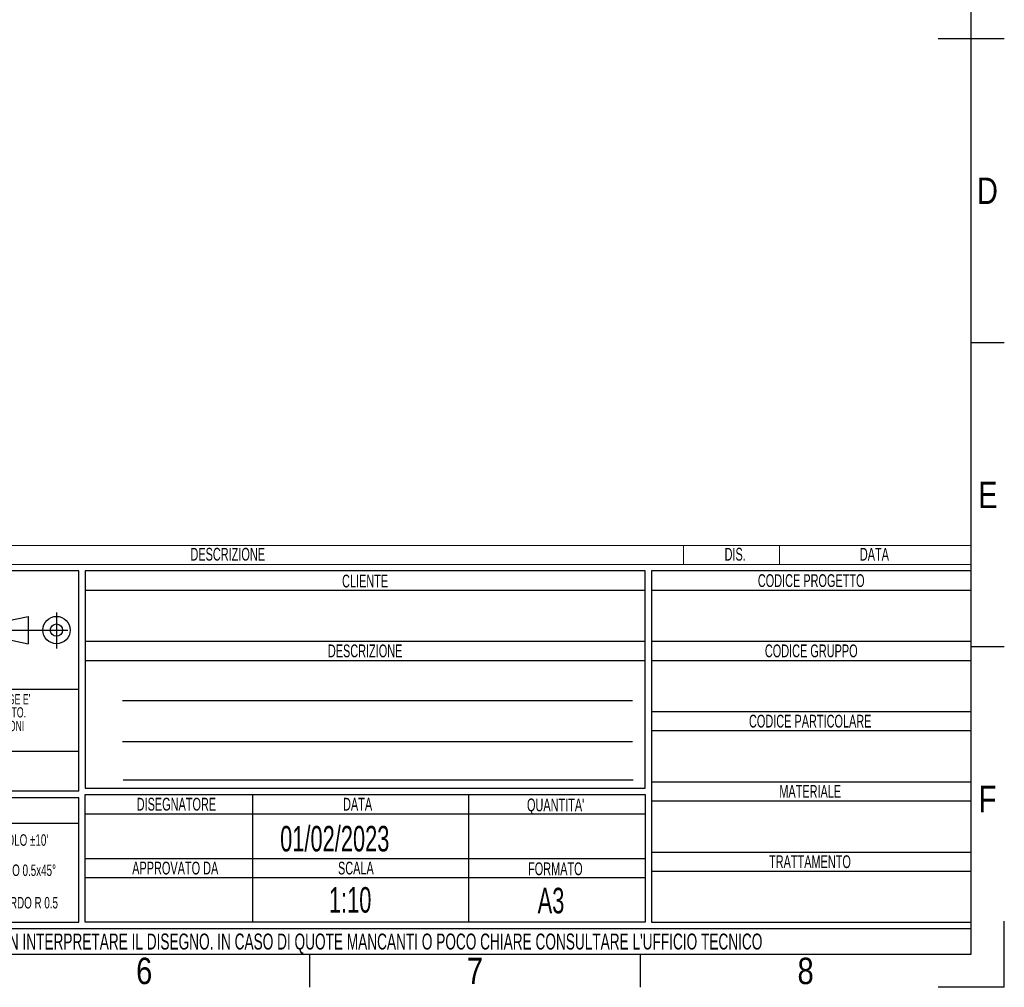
# Model space of a CAD drawing. Header units: millimetres. Extents: x 0 to 420, y 0 to 297.
# Tile 44 of 63: x 266 to 420, y 0 to 151. Entities that reach past the tile are written whole.
import ezdxf
from ezdxf.enums import TextEntityAlignment as Align

# ---------------------------------------------------------------- set-up
doc = ezdxf.new("R2010")
doc.units = ezdxf.units.MM
doc.linetypes.add('CENTERX2', pattern=[20.32, 12.7, -2.54, 2.54, -2.54])
doc.layers.add('CARTIGLIO', color=140, linetype='Continuous')
doc.styles.add('SLDTEXTSTYLE0', font='TXT', dxfattribs={"width": 0.638298})
doc.styles.add('SLDTEXTSTYLE1', font='TXT', dxfattribs={"width": 0.675})
doc.styles.add('SLDTEXTSTYLE2', font='TXT', dxfattribs={"width": 0.821468})

# ---------------------------------------------------------------- blocks, each defined once
blk = doc.blocks.new('SW_NOTE_0')
at = {"layer": 'CARTIGLIO', "color": 0, "insert": (7.53, 2.58), "char_height": 2, "attachment_point": 2, "style": 'SLDTEXTSTYLE0'}
blk.add_mtext('TRATTAMENTO', dxfattribs=at)
blk = doc.blocks.new('SW_NOTE_0_1')
at = {"layer": 'CARTIGLIO', "color": 0, "insert": (85.41, 3.22), "char_height": 2.5, "attachment_point": 2, "style": 'SLDTEXTSTYLE0'}
blk.add_mtext("ATTENZIONE: NON INTERPRETARE IL DISEGNO. IN CASO DI QUOTE MANCANTI O POCO CHIARE CONSULTARE L'UFFICIO TECNICO", dxfattribs=at)
blk = doc.blocks.new('SW_NOTE_0_2')
at = {"layer": 'CARTIGLIO', "color": 0, "insert": (3.51, 2.58), "char_height": 2, "attachment_point": 2, "style": 'SLDTEXTSTYLE0'}
blk.add_mtext('SCALA', dxfattribs=at)
blk = doc.blocks.new('SW_NOTE_0_3')
at = {"layer": 'CARTIGLIO', "color": 0, "insert": (8.67, 2.58), "char_height": 2, "attachment_point": 2, "style": 'SLDTEXTSTYLE0'}
blk.add_mtext('APPROVATO DA', dxfattribs=at)
blk = doc.blocks.new('SW_NOTE_0_4')
at = {"layer": 'CARTIGLIO', "color": 0, "insert": (5.4, 2.58), "char_height": 2, "attachment_point": 2, "style": 'SLDTEXTSTYLE0'}
blk.add_mtext('FORMATO', dxfattribs=at)
blk = doc.blocks.new('SW_NOTE_0_5')
at = {"layer": 'CARTIGLIO', "color": 0, "insert": (7.61, 2.58), "char_height": 2, "attachment_point": 2, "style": 'SLDTEXTSTYLE0'}
blk.add_mtext('DISEGNATORE', dxfattribs=at)
blk = doc.blocks.new('SW_NOTE_0_6')
at = {"layer": 'CARTIGLIO', "color": 0, "insert": (2.85, 2.58), "char_height": 2, "attachment_point": 2, "style": 'SLDTEXTSTYLE0'}
blk.add_mtext('DATA', dxfattribs=at)
blk = doc.blocks.new('SW_NOTE_0_7')
at = {"layer": 'CARTIGLIO', "color": 0, "insert": (5.56, 2.58), "char_height": 2, "attachment_point": 2, "style": 'SLDTEXTSTYLE0'}
blk.add_mtext("QUANTITA'", dxfattribs=at)
blk = doc.blocks.new('SW_NOTE_0_8')
at = {"layer": 'CARTIGLIO', "color": 0, "insert": (7.1, 2.58), "char_height": 2, "attachment_point": 2, "style": 'SLDTEXTSTYLE0'}
blk.add_mtext('DESCRIZIONE', dxfattribs=at)
blk = doc.blocks.new('SW_NOTE_0_9')
at = {"layer": 'CARTIGLIO', "color": 0, "insert": (4.23, 2.58), "char_height": 2, "attachment_point": 2, "style": 'SLDTEXTSTYLE0'}
blk.add_mtext('CLIENTE', dxfattribs=at)
blk = doc.blocks.new('SW_NOTE_0_10')
at = {"layer": 'CARTIGLIO', "color": 0, "insert": (5.69, 2.58), "char_height": 2, "attachment_point": 2, "style": 'SLDTEXTSTYLE0'}
blk.add_mtext('MATERIALE', dxfattribs=at)
blk = doc.blocks.new('SW_NOTE_0_11')
at = {"layer": 'CARTIGLIO', "color": 0, "insert": (12.15, 2.58), "char_height": 2, "attachment_point": 2, "style": 'SLDTEXTSTYLE0'}
blk.add_mtext('CODICE PARTICOLARE', dxfattribs=at)
blk = doc.blocks.new('SW_NOTE_0_12')
at = {"layer": 'CARTIGLIO', "color": 0, "insert": (9.55, 2.58), "char_height": 2, "attachment_point": 2, "style": 'SLDTEXTSTYLE0'}
blk.add_mtext('CODICE GRUPPO', dxfattribs=at)
blk = doc.blocks.new('SW_NOTE_0_13')
at = {"layer": 'CARTIGLIO', "color": 0, "insert": (10.69, 2.58), "char_height": 2, "attachment_point": 2, "style": 'SLDTEXTSTYLE0'}
blk.add_mtext('CODICE PROGETTO', dxfattribs=at)
blk = doc.blocks.new('SW_NOTE_0_14')
at = {"layer": 'CARTIGLIO', "color": 0, "insert": (6.68, 2.32), "char_height": 1.8, "attachment_point": 2, "style": 'SLDTEXTSTYLE0'}
blk.add_mtext("ANGOLO ±10'", dxfattribs=at)
blk = doc.blocks.new('SW_NOTE_0_15')
at = {"layer": 'CARTIGLIO', "color": 0, "insert": (23.94, 3.87), "char_height": 3, "attachment_point": 2, "style": 'SLDTEXTSTYLE0'}
blk.add_mtext('TOLLERANZE DI LAVORAZIONE', dxfattribs=at)
blk = doc.blocks.new('SW_NOTE_0_16')
at = {"layer": 'CARTIGLIO', "color": 0, "insert": (21.07, 5.8), "char_height": 4.5, "attachment_point": 2, "style": 'SLDTEXTSTYLE1'}
blk.add_mtext('CONFIDENZIALE', dxfattribs=at)
blk = doc.blocks.new('SW_NOTE_0_17')
at = {"layer": 'CARTIGLIO', "color": 0, "insert": (28.04, 2.06), "char_height": 1.6, "attachment_point": 2, "style": 'SLDTEXTSTYLE0'}
blk.add_mtext('DISEGNO ESEGUITO CON CAD NON SONO AMMESSE VARIAZIONI', dxfattribs=at)
blk = doc.blocks.new('SW_NOTE_0_18')
at = {"layer": 'CARTIGLIO', "color": 0, "insert": (27.34, 2.06), "char_height": 1.6, "attachment_point": 2, "style": 'SLDTEXTSTYLE0'}
blk.add_mtext('VIETATO RIPRODURRE O COMUNICARNE A TERZI IL CONTENUTO.', dxfattribs=at)
blk = doc.blocks.new('SW_NOTE_0_19')
at = {"layer": 'CARTIGLIO', "color": 0, "insert": (7.59, 2.32), "char_height": 1.8, "attachment_point": 2, "style": 'SLDTEXTSTYLE0'}
blk.add_mtext('SMUSSO 0.5x45°', dxfattribs=at)
blk = doc.blocks.new('SW_NOTE_0_21')
at = {"layer": 'CARTIGLIO', "color": 0, "char_height": 1.6, "attachment_point": 2, "style": 'SLDTEXTSTYLE0'}
for s, insert in [("DISEGNO DI PROPRIETA'", (10.28, 2.06)), ('ALUSIC srl', (25.45, 2.06)), (". A TERMINI DI LEGGE E'", (39.41, 2.06))]:
    blk.add_mtext(s, dxfattribs=dict(at, insert=insert))
blk = doc.blocks.new('SW_NOTE_0_22')
at = {"layer": 'CARTIGLIO', "color": 0, "insert": (8.57, 2.32), "char_height": 1.8, "attachment_point": 2, "style": 'SLDTEXTSTYLE0'}
blk.add_mtext('RACCORDO R 0.5', dxfattribs=at)
blk = doc.blocks.new('SW_NOTE_0_28')
at = {"layer": 'CARTIGLIO', "color": 0, "insert": (2.85, 2.58), "char_height": 2, "attachment_point": 2, "style": 'SLDTEXTSTYLE0'}
blk.add_mtext('DATA', dxfattribs=at)
blk = doc.blocks.new('SW_NOTE_0_29')
at = {"layer": 'CARTIGLIO', "color": 0, "insert": (7.1, 2.58), "char_height": 2, "attachment_point": 2, "style": 'SLDTEXTSTYLE0'}
blk.add_mtext('DESCRIZIONE', dxfattribs=at)
blk = doc.blocks.new('SW_NOTE_0_30')
at = {"layer": 'CARTIGLIO', "color": 0, "insert": (1.97, 2.58), "char_height": 2, "attachment_point": 2, "style": 'SLDTEXTSTYLE0'}
blk.add_mtext('DIS.', dxfattribs=at)
blk = doc.blocks.new('Cartiglio ALUSIC')
at = {"color": 161, "linetype": 'Continuous', "lineweight": 18}
for p, q in [((113.97, 154), (313.62, 154)), ((268.62, 154), (268.62, 151)), ((283.62, 154), (283.62, 151)), ((313.62, 151), (313.62, 154)), ((113.97, 151), (313.62, 151))]:
    blk.add_line(p, q, dxfattribs=at)
at = {"layer": 'CARTIGLIO'}
for p, q in [((173.97, 150), (113.97, 150)), ((173.97, 115.55), (173.97, 150)), ((262.62, 150), (174.97, 150)), ((174.97, 150), (174.97, 116)), ((262.62, 116), (262.62, 150)), ((313.62, 150), (263.62, 150)), ((263.62, 150), (263.62, 95)), ((313.62, 95), (313.62, 150)), ((174.97, 147), (262.62, 147)), ((263.62, 147), (313.62, 147)), ((160.56, 141.71), (166.06, 142.89)), ((166.06, 142.89), (166.06, 138.61)), ((160.56, 139.79), (166.06, 138.61)), ((174.97, 139), (262.62, 139)), ((263.62, 139), (313.62, 139)), ((174.97, 136), (262.62, 136)), ((263.62, 136), (313.62, 136)), ((113.97, 131.5), (173.97, 131.5)), ((260.62, 129.67), (180.8, 129.67)), ((263.62, 128), (313.62, 128)), ((263.62, 125), (313.62, 125)), ((180.8, 123.31), (260.62, 123.31)), ((173.97, 121.76), (113.97, 121.76)), ((180.92, 117.32), (260.74, 117.32)), ((173.97, 115.55), (113.97, 115.55)), ((174.97, 116), (262.62, 116)), ((263.62, 117), (313.62, 117)), ((113.97, 114.55), (173.97, 114.55)), ((173.97, 95), (173.97, 114.55)), ((174.97, 115), (262.62, 115)), ((174.97, 95), (174.97, 115)), ((201.14, 115), (201.14, 95)), ((234.97, 115), (234.97, 95)), ((262.62, 115), (262.62, 95)), ((263.62, 114), (313.62, 114)), ((174.97, 112), (262.62, 112)), ((173.96, 110.49), (113.96, 110.49)), ((174.97, 105), (262.62, 105)), ((263.62, 106), (313.62, 106)), ((174.97, 102), (262.62, 102)), ((263.62, 103), (313.62, 103)), ((113.97, 95), (173.97, 95)), ((313.62, 94), (113.97, 94)), ((262.62, 95), (174.97, 95)), ((263.62, 95), (313.62, 95)), ((313.62, 90), (313.62, 94)), ((113.97, 90), (313.62, 90))]:
    blk.add_line(p, q, dxfattribs=at)
at = {"layer": 'CARTIGLIO', "linetype": 'CENTERX2'}
for p, q in [((170.49, 143.5), (170.49, 137.84)), ((159.56, 140.75), (173.38, 140.75))]:
    blk.add_line(p, q, dxfattribs=at)
at = {"layer": 'CARTIGLIO', "linetype": 'Continuous'}
blk.add_line((113.97, 90), (313.62, 90), dxfattribs=at)
at = {"layer": 'CARTIGLIO'}
for radius in [2.14, 0.957]:
    blk.add_circle((170.49, 140.75), radius, dxfattribs=at)
at = {"layer": 'CARTIGLIO', "color": 140}
for name, p in [('SW_NOTE_0_29', (190.19, 151.04)), ('SW_NOTE_0_30', (274.72, 151.04)), ('SW_NOTE_0_28', (295.62, 151.04)), ('SW_NOTE_0_9', (214.56, 146.84)), ('SW_NOTE_0_13', (277.89, 146.91)), ('SW_NOTE_0_8', (211.69, 135.91)), ('SW_NOTE_0_12', (279.04, 135.91)), ('SW_NOTE_0_21', (118.97, 128.66)), ('SW_NOTE_0_18', (116.35, 126.61)), ('SW_NOTE_0_17', (115.64, 124.47)), ('SW_NOTE_0_11', (276.28, 124.91)), ('SW_NOTE_0_16', (122.24, 115.47)), ('SW_NOTE_0_10', (282.74, 113.91)), ('SW_NOTE_0_15', (119.54, 110.32)), ('SW_NOTE_0_5', (181.65, 111.91)), ('SW_NOTE_0_6', (214.76, 111.91)), ('SW_NOTE_0_7', (243.03, 111.8)), ('SW_NOTE_0_14', (157.6, 106.46)), ('SW_NOTE_0', (280.86, 102.91)), ('SW_NOTE_0_19', (156.67, 101.73)), ('SW_NOTE_0_3', (180.41, 101.91)), ('SW_NOTE_0_2', (213.83, 101.91)), ('SW_NOTE_0_4', (243.15, 101.8)), ('SW_NOTE_0_22', (155.63, 96.65)), ('SW_NOTE_0_1', (127.63, 90.02))]:
    blk.add_blockref(name, p, dxfattribs=at)
at = {"layer": 'CARTIGLIO', "color": 140, "style": 'SLDTEXTSTYLE0', "width": 0.638298}
for tag, p in [('AUTOATTR8', (219.24, 110)), ('AUTOATTR9', (218.12, 100.42)), ('AUTOATTR0', (249.03, 100.31))]:
    blk.add_attdef(tag, text='', height=4, dxfattribs=at).set_placement(p, align=Align.TOP_CENTER)
at = {"layer": 'CARTIGLIO', "color": 140}
for tag in ['AUTOATTR13', 'AUTOATTR12', 'AUTOATTR11', 'AUTOATTR10', 'AUTOATTR7', 'AUTOATTR6', 'AUTOATTR5', 'AUTOATTR4', 'AUTOATTR3', 'AUTOATTR2', 'AUTOATTR1']:
    blk.add_attdef(tag, (0, 0), '', height=4, dxfattribs=at)

msp = doc.modelspace()

# ---------------------------------------------------------------- linework, layer by layer
at = {"layer": 'CARTIGLIO', "linetype": 'Continuous'}
for p, q in [((414.8274, 5.171), (414.8274, 291.82257)), ((409.65318, 148.49679), (420.00161, 148.49679)), ((420.00161, 100.894), (414.8274, 100.894)), ((420.00161, 53.29121), (414.8274, 53.29121)), ((420.00161, -0.00321), (420.00161, 10.34522)), ((5.18012, 5.171), (414.8274, 5.171)), ((215.17583, 5.171), (414.8274, 5.171)), ((311.34308, -0.00321), (311.34308, 5.171)), ((363.08524, -0.00321), (363.08524, 5.171)), ((420.00161, -0.00321), (409.65318, -0.00321))]:
    msp.add_line(p, q, dxfattribs=at)
at = {"layer": 'CARTIGLIO'}
msp.add_line((215.1774, 5.171), (414.8274, 5.171), dxfattribs=at)

# ---------------------------------------------------------------- block references
at = {"color": 7, "linetype": 'Continuous'}
ref = msp.add_blockref('Cartiglio ALUSIC', (101.2063, -84.82804), dxfattribs=at)
ref.add_attrib('AUTOATTR9', '1:10', dxfattribs={"layer": 'CARTIGLIO', "color": 140, "height": 4, "style": 'SLDTEXTSTYLE0', "width": 0.638298}).set_placement((314.32849, 10.48603), align=Align.BOTTOM_LEFT)
ref.add_attrib('AUTOATTR8', '01/02/2023', dxfattribs={"layer": 'CARTIGLIO', "color": 140, "height": 4, "style": 'SLDTEXTSTYLE0', "width": 0.638298}).set_placement((306.70072, 20.06509), align=Align.BOTTOM_LEFT)
ref.add_attrib('AUTOATTR0', 'A3', dxfattribs={"layer": 'CARTIGLIO', "color": 140, "height": 4, "style": 'SLDTEXTSTYLE0', "width": 0.638298}).set_placement((346.98883, 10.37439), align=Align.BOTTOM_LEFT)

# ---------------------------------------------------------------- texts
at = {"layer": 'CARTIGLIO', "char_height": 4.13937, "attachment_point": 2, "style": 'SLDTEXTSTYLE2'}
for s, insert in [('D', (417.36554, 126.74857)), ('E', (417.42546, 79.14578)), ('F', (417.36817, 31.543)), ('6', (285.42834, 4.63707)), ('7', (337.1705, 4.63707)), ('8', (388.91266, 4.63707))]:
    msp.add_mtext(s, dxfattribs=dict(at, insert=insert))

doc.saveas('drawing.dxf')
